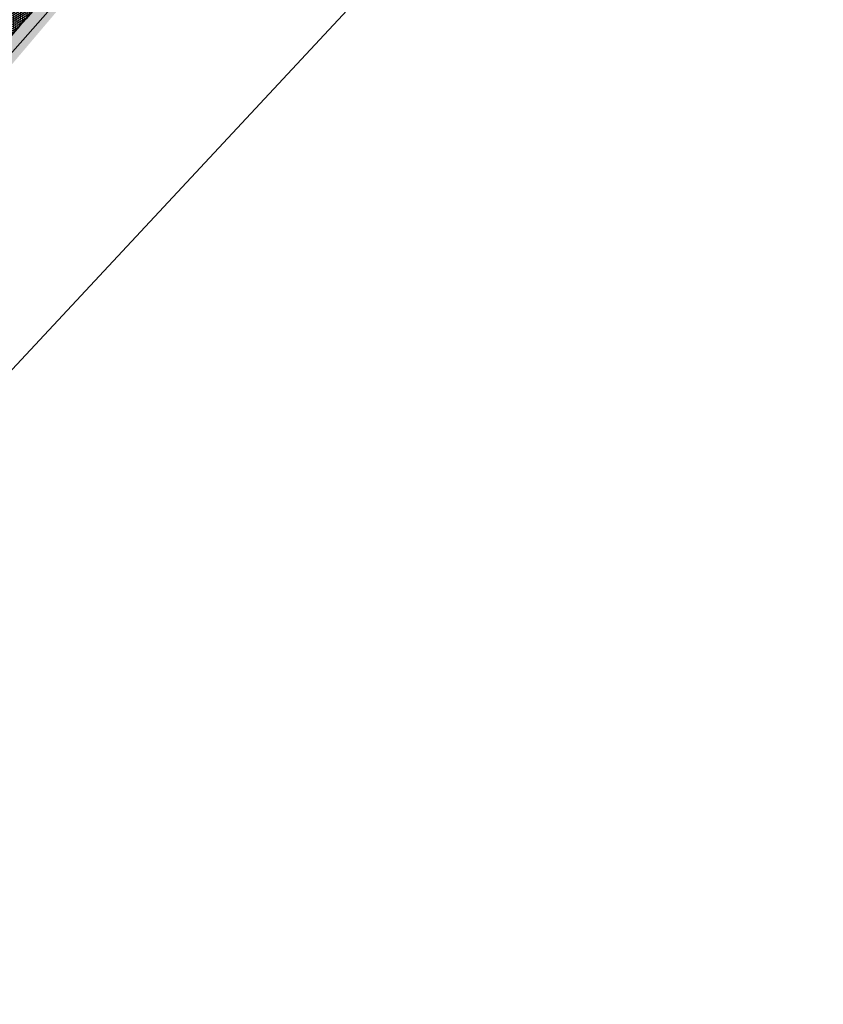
# Model space of a CAD drawing. Header units: metres. Extents: x 157685 to 160831, y 403691 to 406312.
# Tile 69 of 134: x 159728 to 159816, y 404799 to 404907. Entities that reach past the tile are written whole.
import ezdxf

# ---------------------------------------------------------------- set-up
doc = ezdxf.new("R2010")
doc.units = ezdxf.units.M
doc.linetypes.add('VW-1-3_STREEP', pattern=[4, 1, -3])
doc.linetypes.add('VW-30-270_STREEP', pattern=[3, 0.3, -2.7])
doc.layers.get('Defpoints').update_dxf_attribs({"color": 171})
for name, color, linetype, lineweight in [('B-WE-OG-HOOGTEPUNT-S', 7, 'Continuous', 25), ('N-WE-GR-DOORWORTELBARE RUIMTE-G', 80, 'Continuous', 35), ('N-WE-GR-GRAS-A', 62, 'Continuous', 18), ('N-WE-VH-GESLOTENVERHARDING_ASFALT-A-200', 253, 'Continuous', 18), ('N-WE-VH-HALFVERHARDING_GRASBETONSTEEN-A-200', 132, 'Continuous', 18), ('N-WE-VH-HALFVERHARDING_GRASBETONSTEEN-G', 7, 'Continuous', 35), ('N-WE-VH-KANTVERHARDING-G', 7, 'Continuous', 30), ('N-WE-VH-VERHARDING_ASFALT-A', 252, 'Continuous', 18), ('N-WE-VW-MARKERING_LANGS_STREEP_13_010-G', 7, 'VW-1-3_STREEP', 13), ('N-WE-VW-MARKERING_LANGS_STREEP_30270_010-G', 7, 'VW-30-270_STREEP', 13), ('N-WE-VW-MARKERING_LANGS_STREEP_DOORGETROKKEN_010-G', 7, 'Continuous', 13)]:
    doc.layers.add(name, color=color, linetype=linetype, lineweight=lineweight)
pattern_1 = [(0, (0, 0), (1, 1), [0.12, -0.8]), (45, (0.4, 0.2), (-0.1131370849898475, 1.866761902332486), [0.12, -0.8]), (29.99999999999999, (0.08, 0.12), (0.2274613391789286, 1.286025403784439), [0.12, -0.8]), (15, (0.32, 0.48), (0.3856270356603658, 0.7244941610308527), [0.12, -0.8]), (135, (0.16, 2), (-0.02828427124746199, -0.6505382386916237), [0.12, -0.8]), (150, (1.2, 0.4), (0.2156921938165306, -0.5864101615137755), [0.12, -0.8]), (165, (0.24, 0.04), (0.1434520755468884, -0.7010146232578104), [0.12, -0.8]), (85, (0.4, 0.4), (-0.872677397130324, 1.040016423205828), [0.12, -0.8]), (99.99999999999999, (0, 0), (-1.112117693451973, 0.7787131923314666), [0.12, -0.7999999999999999])]
pattern_2 = [(45, (0, 0), (-0.1979898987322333, 0.1979898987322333), [0.14, -0.14]), (135, (0, 0), (-0.1979898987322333, -0.1979898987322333), [0.14, -0.14]), (45, (-0.098994, 0.098994), (-0.1979898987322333, 0.1979898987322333), [0.14, -0.14]), (135, (0.098994, 0.098994), (-0.1979898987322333, -0.1979898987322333), [0.14, -0.14])]

# ---------------------------------------------------------------- blocks, each defined once
blk = doc.blocks.new('SOG-HOOGTEPUNT-SO')
for p, q in [((-0.5, 0), (0.5, 0)), ((0, 0.5), (0, -0.5))]:
    blk.add_line(p, q)

msp = doc.modelspace()

# ---------------------------------------------------------------- hatches: boundary and pattern name
at = {"layer": 'N-WE-GR-GRAS-A'}
h = msp.add_hatch(dxfattribs=at)
h.set_pattern_fill('AGR-GRAS_01-SO', color=256, scale=0.04, pattern_type=2)
h.set_pattern_definition(pattern_1)
edge = h.paths.add_edge_path()
edge.add_line((159578.5374166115, 404700.0819622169), (159578.6254720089, 404700.0345676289))
edge.add_line((159578.6254720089, 404700.0345676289), (159603.9219240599, 404747.0333756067))
edge.add_arc((160443.1779176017, 404295.3155573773), 953.100000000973, 142.3663853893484, 151.7092614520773, ccw=False)
edge.add_line((159688.3879633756, 404877.287837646), (159703.8794562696, 404897.3795561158))
edge.add_arc((159943.91390714, 404712.3037003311), 303.099999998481, 131.4605388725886, 142.3663853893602, ccw=False)
edge.add_line((159743.230164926, 404939.4504493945), (159776.7212754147, 404969.0397849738))
edge.add_arc((159712.5633914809, 405041.6577987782), 96.89999999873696, 311.4605388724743, 330.6998399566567)
edge.add_line((159797.0667715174, 404994.2364031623), (159804.3007044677, 405007.1270356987))
edge.add_arc((159370.9701621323, 405250.302386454), 496.900000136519, 330.6998399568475, 331.5438499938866)
edge.add_arc((159801.3297696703, 405017.0624706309), 7.400000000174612, 331.5438499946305, 413.6718235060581)
edge.add_line((159805.7135995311, 405023.0241847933), (159801.3814850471, 405026.2097204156))
edge.add_line((159801.3814850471, 405026.2097204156), (159800.3508178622, 405025.6653813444))
edge.add_line((159800.3508178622, 405025.6653813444), (159805.162, 405022.107))
edge.add_line((159805.162, 405022.107), (159806.4708960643, 405020.184))
edge.add_line((159806.4708960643, 405020.184), (159806.9923110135, 405018.7706630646))
edge.add_line((159806.9923110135, 405018.7706630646), (159807.143, 405017.767))
edge.add_line((159807.143, 405017.767), (159807.112, 405016.413))
edge.add_line((159807.112, 405016.413), (159806.6237197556, 405014.8311137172))
edge.add_line((159806.6237197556, 405014.8311137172), (159805.8507581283, 405013.4314217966))
edge.add_line((159805.8507581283, 405013.4314217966), (159803.555099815, 405009.2744050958))
edge.add_line((159803.555099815, 405009.2744050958), (159800.2669101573, 405003.320095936))
edge.add_line((159800.2669101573, 405003.320095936), (159797.2220407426, 404997.9073039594))
edge.add_line((159797.2220407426, 404997.9073039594), (159794.8245511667, 404994.0616845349))
edge.add_line((159794.8245511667, 404994.0616845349), (159792.0515868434, 404989.6137963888))
edge.add_line((159792.0515868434, 404989.6137963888), (159789.5682782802, 404985.630521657))
edge.add_line((159789.5682782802, 404985.630521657), (159787.111, 404981.689))
edge.add_line((159787.111, 404981.689), (159786.367, 404981.43))
edge.add_line((159786.367, 404981.43), (159785.402, 404981.455))
edge.add_line((159785.402, 404981.455), (159784.329, 404982.006))
edge.add_line((159784.329, 404982.006), (159784.072, 404983.158))
edge.add_line((159784.072, 404983.158), (159781.79, 404980.277))
edge.add_line((159781.79, 404980.277), (159782.34, 404980.26))
edge.add_line((159782.34, 404980.26), (159783.075, 404979.722))
edge.add_line((159783.075, 404979.722), (159783.322, 404978.725))
edge.add_line((159783.322, 404978.725), (159782.665, 404977.493))
edge.add_line((159782.665, 404977.493), (159781.7249177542, 404976.3647383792))
edge.add_line((159781.7249177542, 404976.3647383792), (159780.338, 404975.397))
edge.add_line((159780.338, 404975.397), (159779.141, 404975.529))
edge.add_line((159779.141, 404975.529), (159778.150478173, 404976.4076757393))
edge.add_line((159778.150478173, 404976.4076757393), (159774.507, 404973.806))
edge.add_line((159774.507, 404973.806), (159775.855, 404972.738))
edge.add_line((159775.855, 404972.738), (159776.065, 404971.807))
edge.add_line((159776.065, 404971.807), (159775.252, 404970.59))
edge.add_line((159775.252, 404970.59), (159764.5216861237, 404961.185172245))
edge.add_line((159764.5216861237, 404961.185172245), (159761.655257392, 404958.677158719))
edge.add_line((159761.655257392, 404958.677158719), (159755.1593899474, 404952.9940080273))
edge.add_line((159755.1593899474, 404952.9940080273), (159747.779, 404946.537))
edge.add_line((159747.779, 404946.537), (159741.4350387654, 404940.9845388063))
edge.add_line((159741.4350387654, 404940.9845388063), (159735.5817476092, 404935.8579777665))
edge.add_line((159735.5817476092, 404935.8579777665), (159732.2492128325, 404932.9780094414))
edge.add_line((159732.2492128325, 404932.9780094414), (159724.519, 404926.295))
edge.add_line((159724.519, 404926.295), (159723.154, 404926.405))
edge.add_line((159723.154, 404926.405), (159720.41, 404923.843))
edge.add_line((159720.41, 404923.843), (159720.646, 404922.925))
edge.add_line((159720.646, 404922.925), (159720.42, 404921.555))
edge.add_line((159720.42, 404921.555), (159719.235, 404919.179))
edge.add_line((159719.235, 404919.179), (159714.4242128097, 404913.4454319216))
edge.add_line((159714.4242128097, 404913.4454319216), (159710.805, 404909.132))
edge.add_line((159710.805, 404909.132), (159703.0021234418, 404899.5670897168))
edge.add_line((159703.0021234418, 404899.5670897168), (159699.2918910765, 404895.0190183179))
edge.add_line((159699.2918910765, 404895.0190183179), (159696.5018222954, 404891.4859407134))
edge.add_line((159696.5018222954, 404891.4859407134), (159692.6653099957, 404886.2984138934))
edge.add_line((159692.6653099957, 404886.2984138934), (159687.3868267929, 404879.1811481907))
edge.add_line((159687.3868267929, 404879.1811481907), (159682.7277324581, 404872.9545636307))
edge.add_line((159682.7277324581, 404872.9545636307), (159679.837, 404869.146))
edge.add_line((159679.837, 404869.146), (159678.661, 404867.936))
edge.add_line((159678.661, 404867.936), (159677.233, 404867.463))
edge.add_line((159677.233, 404867.463), (159675.5279320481, 404867.9588194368))
edge.add_line((159675.5279320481, 404867.9588194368), (159672.558, 404862.105))
edge.add_line((159672.558, 404862.105), (159672.186, 404860.193))
edge.add_line((159672.186, 404860.193), (159669.6009870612, 404856.140779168))
edge.add_line((159669.6009870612, 404856.140779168), (159666.726, 404851.634))
edge.add_line((159666.726, 404851.634), (159660.0205839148, 404842.0044224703))
edge.add_line((159660.0205839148, 404842.0044224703), (159655.1173813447, 404834.8968401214))
edge.add_line((159655.1173813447, 404834.8968401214), (159649.9080468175, 404827.1800241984))
edge.add_line((159649.9080468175, 404827.1800241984), (159641.553, 404814.478))
edge.add_line((159641.553, 404814.478), (159640.27, 404813.801))
edge.add_line((159640.27, 404813.801), (159636.523, 404808.465))
edge.add_line((159636.523, 404808.465), (159636.084, 404806.489))
edge.add_line((159636.084, 404806.489), (159635.2109538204, 404804.9644498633))
edge.add_line((159635.2109538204, 404804.9644498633), (159629.2305123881, 404795.2772049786))
edge.add_line((159629.2305123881, 404795.2772049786), (159624.0465019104, 404786.5030185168))
edge.add_line((159624.0465019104, 404786.5030185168), (159620.3577552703, 404780.0250190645))
edge.add_line((159620.3577552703, 404780.0250190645), (159618.6694383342, 404777.0600780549))
edge.add_line((159618.6694383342, 404777.0600780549), (159615.0388529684, 404770.9509728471))
edge.add_line((159615.0388529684, 404770.9509728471), (159611.3279794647, 404765.073519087))
edge.add_line((159611.3279794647, 404765.073519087), (159609.2164344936, 404761.0334352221))
edge.add_line((159609.2164344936, 404761.0334352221), (159606.3104729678, 404755.3371589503))
edge.add_line((159606.3104729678, 404755.3371589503), (159604.7152064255, 404752.2101117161))
edge.add_line((159604.7152064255, 404752.2101117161), (159603.494, 404750.206))
edge.add_line((159603.494, 404750.206), (159602.388, 404749.312))
edge.add_line((159602.388, 404749.312), (159598.336, 404741.032))
edge.add_line((159598.336, 404741.032), (159597.771, 404738.825))
edge.add_line((159597.771, 404738.825), (159593.1171575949, 404730.3842901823))
edge.add_line((159593.1171575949, 404730.3842901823), (159584.671339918, 404715.0844297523))
edge.add_line((159584.671339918, 404715.0844297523), (159578.646073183, 404703.7951198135))
edge.add_line((159578.646073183, 404703.7951198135), (159576.1567803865, 404699.5800294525))
edge.add_line((159576.1567803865, 404699.5800294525), (159571.2843468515, 404691.4808746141))
edge.add_line((159571.2843468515, 404691.4808746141), (159567.335, 404684.592))
edge.add_line((159567.335, 404684.592), (159561.5420968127, 404673.956253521))
edge.add_line((159561.5420968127, 404673.956253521), (159556.3644997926, 404664.4502066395))
edge.add_line((159556.3644997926, 404664.4502066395), (159553.689, 404659.538))
edge.add_line((159553.689, 404659.538), (159553.005, 404658.675))
edge.add_line((159553.005, 404658.675), (159551.85, 404658.95))
edge.add_line((159551.85, 404658.95), (159550.3501082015, 404657.3340753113))
edge.add_line((159550.3501082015, 404657.3340753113), (159553.1428222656, 404656.0222167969))
edge.add_line((159553.1428222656, 404656.0222167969), (159554.6966426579, 404655.9522638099))
edge.add_arc((159121.4782956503, 404899.1231974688), 496.7999991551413, 330.6939518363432, 331.7092614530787)
edge.add_line((159558.937509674, 404663.6668846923), (159578.5374166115, 404700.0819622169))
h = msp.add_hatch(dxfattribs=at)
h.set_pattern_fill('AGR-GRAS_01-SO', color=256, scale=0.04, pattern_type=2)
h.set_pattern_definition(pattern_1)
h.paths.add_polyline_path([(159704.4639187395, 404883.3207267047), (159721.6180946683, 404904.3603853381, -0.0430369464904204), (159745.9610024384, 404929.4628856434), (159773.6812360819, 404953.5185455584), (159775.2997676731, 404954.9231096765, -0.09611741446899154), (159783.0549792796, 404959.3953475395), (159785.0272446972, 404960.0740859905, 0.08825783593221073), (159791.1502515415, 404963.4790197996), (159790.1387252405, 404964.3106446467, 0.3683535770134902), (159780.5396265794, 404964.1401374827), (159747.3352101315, 404934.8040955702, 0.04762168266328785), (159708.7894318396, 404893.5937748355), (159693.2979389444, 404873.5020563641, 0.0386233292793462), (159613.2932527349, 404751.2882024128), (159613.6901172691, 404749.9327579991), (159615.6266714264, 404748.8767096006), (159620.0789692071, 404757.1282419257, -0.04733888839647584)])
h = msp.add_hatch(dxfattribs=at)
h.set_pattern_fill('AGR-GRAS_01-SO', color=256, scale=0.04, pattern_type=2)
h.set_pattern_definition(pattern_1)
h.paths.add_polyline_path([(159793.9000250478, 404961.2182975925, -0.09581380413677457), (159786.1661826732, 404956.7645814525), (159784.1939172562, 404956.0858430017, 0.09611741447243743), (159777.5937371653, 404952.2796831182), (159775.4923605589, 404950.456105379), (159748.2549719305, 404926.8194590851, 0.04303694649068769), (159724.3307382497, 404902.1486971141), (159707.1765623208, 404881.1090384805, 0.04733888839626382), (159623.1591887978, 404755.4662409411), (159618.6995055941, 404747.2010210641), (159621.3489687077, 404745.7562066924), (159621.6103145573, 404746.2973704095), (159621.556, 404747.585), (159624.7685934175, 404754.0281543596), (159630.2367502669, 404764.1828320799), (159635.0202635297, 404772.6052069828), (159641.5075452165, 404783.8974572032), (159646.3194300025, 404792.1666456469), (159649.656565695, 404797.507663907), (159653.8083214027, 404803.9509393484), (159657.0623061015, 404808.9910569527), (159660.6741433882, 404814.4008445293), (159665.0831042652, 404821.0045588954), (159667.4874102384, 404824.6057135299), (159670.6722117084, 404829.3758894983), (159674.3049944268, 404834.4830138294), (159677.0153072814, 404838.1755227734), (159680.8859720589, 404843.4488860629), (159687.7056934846, 404852.7158495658), (159700.1542615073, 404869.4781162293), (159708.1223452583, 404879.3854288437), (159714.6962872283, 404887.5593010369), (159721.8118727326, 404896.0126115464), (159728.3492239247, 404903.7436490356), (159735.346, 404912.018), (159743.5926566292, 404919.6907008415), (159750.8864662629, 404926.4039395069), (159758.966, 404933.436), (159770.6403699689, 404943.6288667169), (159777.82, 404949.918), (159781.4914207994, 404952.4711342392), (159784.861, 404954.222), (159789.856036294, 404955.3961002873), (159795.443, 404956.991), (159797.4035000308, 404958.3379208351)])
at = {"layer": 'N-WE-VH-GESLOTENVERHARDING_ASFALT-A-200', "true_color": 0xcf7363}
h = msp.add_hatch(dxfattribs=at)
h.set_pattern_fill('AVH-ASFALT-SO', color=23, scale=0.2, pattern_type=2)
h.set_pattern_definition([(31.64993266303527, (159085.9115677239, 404918.0168982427), (-0.1049455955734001, 0.1702539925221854), []), (91.64993266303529, (159085.9115677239, 404918.0168982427), (-0.1999170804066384, -0.00575855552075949), [])])
h.paths.add_polyline_path([(159748.2549719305, 404926.8194590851), (159775.4923605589, 404950.456105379), (159777.5937371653, 404952.2796831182, -0.09611741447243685), (159784.1939172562, 404956.0858430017), (159786.1661826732, 404956.7645814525, 0.1023391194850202), (159794.354074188, 404961.6217476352), (159791.6174876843, 404963.8716281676, -0.09595148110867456), (159785.0272446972, 404960.0740859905), (159783.0549792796, 404959.3953475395, 0.09611741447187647), (159775.2997676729, 404954.9231096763), (159773.1983910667, 404953.0995319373), (159745.9610024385, 404929.4628856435, 0.04303694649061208), (159721.6180946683, 404904.3603853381), (159704.4639187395, 404883.3207267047, 0.04733888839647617), (159620.0789692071, 404757.1282419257), (159566.8658552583, 404658.5073159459, -0.001756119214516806), (159565.0310872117, 404655.1352974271), (159568.4059524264, 404654.0108969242, 0.001466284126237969), (159569.9460748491, 404656.8453149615), (159623.1591887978, 404755.4662409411, -0.04733888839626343), (159707.1765623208, 404881.1090384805), (159724.3307382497, 404902.1486971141, -0.04303694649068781)])
at = {"layer": 'N-WE-VH-HALFVERHARDING_GRASBETONSTEEN-A-200'}
h = msp.add_hatch(dxfattribs=at)
h.set_pattern_fill('AVH-GRASBETONSTEEN_02-SO', color=256, scale=0.2, pattern_type=2)
h.set_pattern_definition(pattern_2)
h.paths.add_polyline_path([(159797.5900122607, 404993.9427722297), (159804.8239452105, 405006.8334047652, 0.00368270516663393), (159808.3632259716, 405013.2505823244, 0.3745212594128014), (159806.0690451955, 405023.5075670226), (159801.7369242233, 405026.693107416), (159801.3814850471, 405026.2097204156), (159805.7135995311, 405023.0241847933, -0.374521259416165), (159807.835716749, 405013.5364739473, -0.003682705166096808), (159804.3007044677, 405007.1270356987), (159797.0667715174, 404994.2364031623, -0.08414504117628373), (159776.7212754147, 404969.0397849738), (159743.230164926, 404939.4504493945, 0.04762168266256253), (159703.8794562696, 404897.3795561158), (159688.3879633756, 404877.287837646, 0.008607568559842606), (159668.8022656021, 404850.9610915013), (159669.2469259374, 404850.5516064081, -0.008626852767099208), (159688.8631223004, 404876.9214717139), (159704.3546151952, 404897.0131901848, -0.04762168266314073), (159743.6274273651, 404939.0008022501), (159777.118537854, 404968.5901378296, 0.0841450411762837)])
h = msp.add_hatch(dxfattribs=at)
h.set_pattern_fill('AVH-GRASBETONSTEEN_02-SO', color=256, scale=0.2, pattern_type=2)
h.set_pattern_definition(pattern_2)
h.paths.add_polyline_path([(159780.5396265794, 404964.1401374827, -0.3683535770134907), (159790.1387252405, 404964.3106446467), (159791.1502515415, 404963.4790197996, 0.007629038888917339), (159791.6174876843, 404963.8716281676), (159790.519768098, 404964.7741166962, 0.3683535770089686), (159780.1423641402, 404964.589784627), (159746.9379476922, 404935.2537427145, 0.04762168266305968), (159708.3142729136, 404893.960140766), (159692.8227800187, 404873.868422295, 0.008788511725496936), (159672.9525930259, 404847.1390793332), (159673.3972929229, 404846.7295578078, -0.008808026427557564), (159693.2979389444, 404873.5020563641), (159708.7894318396, 404893.5937748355, -0.04762168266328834), (159747.3352101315, 404934.8040955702)])
h.paths.add_polyline_path([(159794.354074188, 404961.6217476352, -0.006461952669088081), (159793.9000250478, 404961.2182975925), (159797.4035000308, 404958.3379208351), (159797.7845428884, 404958.8013928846)])
at = {"layer": 'N-WE-VH-VERHARDING_ASFALT-A'}
h = msp.add_hatch(dxfattribs=at)
h.set_pattern_fill('AVH-ASFALT', color=256, scale=0.2, angle=90, pattern_type=2)
h.set_pattern_definition([(355.6069263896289, (158844.5507043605, 404349.5946988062), (0.01531969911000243, 0.199412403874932), []), (55.60692638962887, (158844.5507043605, 404349.5946988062), (-0.1650363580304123, 0.112973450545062), [])])
h.paths.add_polyline_path([(159780.1423641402, 404964.589784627), (159776.8318438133, 404968.3368441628), (159743.6274273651, 404939.0008022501, 0.04762168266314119), (159704.3546151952, 404897.0131901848), (159688.8631223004, 404876.9214717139, 0.04078858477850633), (159604.4502564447, 404746.7490080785), (159579.7718625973, 404700.8985033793), (159581.4923918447, 404693.5453829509), (159608.8530263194, 404744.3792786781, -0.04078858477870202), (159692.8227800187, 404873.868422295), (159708.3142729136, 404893.960140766, -0.04762168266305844), (159746.9379476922, 404935.2537427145)])

# ---------------------------------------------------------------- linework, layer by layer
at = {"layer": 'Defpoints'}
msp.add_lwpolyline([(159642.5019089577, 404787.4039053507), (159653.6668522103, 404805.1671209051), (159667.9254728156, 404827.3715749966), (159679.0873603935, 404842.6683620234), (159696.9900310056, 404866.6085228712), (159709.0514810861, 404881.902996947), (159717.5996429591, 404892.8312869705), (159735.3084362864, 404912.9124054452), (159750.5375672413, 404927.2940710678), (159782.0013919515, 404954.1959113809), (159792.3758286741, 404957.9737676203), (159797.4267364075, 404958.6579742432), (159797.7030231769, 404958.8679199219), (159801.0993757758, 404962.7539939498), (159801.7167098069, 404963.5090785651), (159799.5556454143, 404965.6721689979), (159802.6555746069, 404969.5623042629), (159803.7314530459, 404973.4592231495), (159804.7905428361, 404978.1334488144), (159815.8168216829, 404999.5696150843), (159827.6760001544, 405021.2247355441)], dxfattribs=at)
msp.add_lwpolyline([(159683.1251758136, 404821.5808622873), (159796.9313058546, 404943.7363338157), (159758.950389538, 404979.1290424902), (159645.1442594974, 404856.973570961)], close=True, dxfattribs=at)
at = {"layer": 'N-WE-GR-DOORWORTELBARE RUIMTE-G', "const_width": 0.1}
msp.add_lwpolyline([(159773.550152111, 404953.6695985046), (159745.8299184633, 404929.613938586, 0.04303694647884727), (159721.4630864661, 404904.4867675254), (159704.3089105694, 404883.4471089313, 0.04733888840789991), (159619.9029566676, 404757.2232134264), (159615.6030367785, 404749.2540860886)], format="xyb", dxfattribs=at)
at = {"layer": 'N-WE-VH-HALFVERHARDING_GRASBETONSTEEN-G'}
for points in [[(159807.835716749, 405013.5364739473, -0.00368270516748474), (159804.3007044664, 405007.1270356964), (159797.0667715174, 404994.2364031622, -0.08414504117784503), (159776.7212754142, 404969.0397849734), (159743.2301649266, 404939.4504493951, 0.04762168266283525), (159703.8794562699, 404897.3795561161), (159688.387963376, 404877.2878376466, 0.04078858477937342), (159603.9219240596, 404747.0333756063), (159578.625472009, 404700.034567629)], [(159791.1502515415, 404963.4790197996), (159790.1387252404, 404964.3106446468, 0.3683535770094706), (159780.5396265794, 404964.1401374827), (159747.3352101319, 404934.8040955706, 0.04762168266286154), (159708.7894318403, 404893.5937748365), (159693.2979389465, 404873.5020563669, 0.03873763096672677), (159613.0851769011, 404750.9092928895, 0.03873763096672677)]]:
    msp.add_lwpolyline(points, format="xyb", dxfattribs=at)
at = {"layer": 'N-WE-VH-KANTVERHARDING-G'}
for points in [[(159808.3632259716, 405013.2505823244, -0.003682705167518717), (159804.8239452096, 405006.8334047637), (159797.5900122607, 404993.9427722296, -0.08414504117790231), (159777.1185378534, 404968.5901378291), (159743.6274273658, 404939.0008022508, 0.04762168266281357), (159704.354615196, 404897.0131901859), (159688.8631223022, 404876.9214717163, 0.04078858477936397), (159604.4502564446, 404746.7490080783), (159559.5538974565, 404663.3351225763, -0.04516852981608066), (159510.0919575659, 404588.5017704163), (159486.6444917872, 404559.1670087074, -0.02016670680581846), (159394.3004534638, 404452.7356426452), (159378.2814496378, 404435.7109974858)], [(159799.3294497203, 404957.5312500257), (159790.519768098, 404964.7741166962, 0.3683535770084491), (159780.1423641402, 404964.589784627), (159746.9379476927, 404935.2537427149, 0.04762168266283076), (159708.3142729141, 404893.9601407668), (159692.8227800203, 404873.8684222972, 0.04078858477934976), (159608.8530263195, 404744.3792786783), (159563.9566673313, 404660.9653931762, -0.04516852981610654), (159513.9976225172, 404585.3799470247), (159490.5501567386, 404556.0451853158, -0.02016670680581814), (159397.941900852, 404449.309294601), (159381.9228970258, 404432.2846494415)], [(159773.6812360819, 404953.5185455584), (159745.9610024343, 404929.4628856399, 0.04303694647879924), (159721.6180946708, 404904.3603853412), (159704.463918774, 404883.320726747, 0.0473388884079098), (159620.0789692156, 404757.1282419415), (159566.8658552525, 404658.5073159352, -0.04953312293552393), (159506.4313612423, 404568.982009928), (159456.552740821, 404508.8878821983, -0.01820139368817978), (159403.3825830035, 404449.3752596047), (159369.5069096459, 404414.1288596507, -0.1049384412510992), (159346.6593342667, 404398.6279704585), (159321.3924655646, 404388.3303108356, 0.02159958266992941), (159317.1932792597, 404386.4034822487), (159266.4712849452, 404360.4218841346, 0.07166867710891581), (159258.6755715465, 404354.8977700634, -0.07321687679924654), (159251.5295873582, 404349.8670519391), (159247.4561724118, 404347.8120840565, -0.04227475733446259), (159224.5165077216, 404338.5770418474), (159183.3511629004, 404325.9229432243, -0.1553543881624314), (159149.0702026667, 404326.2663017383), (159006.9274350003, 404373.096638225, 0.1327104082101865)], [(159775.4923605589, 404950.456105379), (159748.2549719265, 404926.8194590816, 0.04303694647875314), (159724.3307382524, 404902.1486971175), (159707.1765623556, 404881.1090385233, 0.04733888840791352), (159623.1591888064, 404755.4662409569), (159569.9460748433, 404656.8453149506, -0.04953312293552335), (159509.1245346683, 404566.7466538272), (159459.245914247, 404506.6525260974, -0.01820139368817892), (159405.9060386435, 404446.9499407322), (159372.0303652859, 404411.7035407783, -0.1049384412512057), (159347.9802859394, 404395.3868153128), (159322.7134172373, 404385.0891556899, 0.02159958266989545), (159318.7889440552, 404383.2883813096), (159268.0669497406, 404357.3067831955, 0.07166867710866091), (159261.0857138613, 404352.3598153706, -0.07321687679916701), (159253.1060315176, 404346.7421801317), (159249.0326165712, 404344.6872122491, -0.008097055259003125), (159244.6605079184, 404342.5696663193, -0.008097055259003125)]]:
    msp.add_lwpolyline(points, format="xyb", dxfattribs=at)
at = {"layer": 'N-WE-VW-MARKERING_LANGS_STREEP_13_010-G', "const_width": 0.1, "flags": 128}
for points in [[(158799.755988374, 404333.3379209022), (158842.5193889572, 404353.833066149, -0.05942676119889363), (158887.8579844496, 404369.2721047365), (158962.3527291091, 404385.1109561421, -0.04343754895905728), (158976.500963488, 404386.8553766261, -0.08918120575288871), (159005.2994184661, 404382.7372438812), (159140.8502955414, 404337.8280595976, 0.1551991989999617), (159194.0704367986, 404337.1901518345), (159205.7540358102, 404340.7526233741, 0.04429900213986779), (159246.3717878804, 404357.2046336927), (159334.1556177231, 404402.1706138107, 0.08581840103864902), (159378.4999364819, 404435.5054166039), (159382.2379869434, 404439.47813447), (159394.5189403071, 404452.5300617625, 0.020166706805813), (159486.8788316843, 404558.9796993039), (159510.3262974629, 404588.3144610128, 0.04516852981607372), (159559.818063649, 404663.1929388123), (159604.7144226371, 404746.6068243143, -0.04078858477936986), (159689.1007017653, 404876.7382887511), (159704.5921946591, 404896.8300072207, -0.04762168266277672), (159743.8260585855, 404938.7759786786), (159774.6323000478, 404965.9932373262)], [(159777.5456031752, 404962.6958649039), (159746.7393164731, 404935.4785662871, 0.04762168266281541), (159708.0766934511, 404894.1433237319), (159692.5852005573, 404874.0516052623, 0.0407885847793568), (159608.588860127, 404744.5214624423), (159563.6925011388, 404661.1075769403, -0.04516852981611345), (159513.7632826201, 404585.5672564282), (159490.3158168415, 404556.2324947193, -0.02016670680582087), (159397.7234140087, 404449.5148754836), (159385.442460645, 404436.4629481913), (159381.7044101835, 404432.4902303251, -0.0858184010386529), (159336.1615963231, 404398.2544869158), (159248.3777664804, 404353.2885067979, -0.04425765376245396), (159207.0786106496, 404336.5565294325), (159195.3537162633, 404332.9814473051, -0.1551991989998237), (159139.4665064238, 404333.6513231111), (159003.9156293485, 404378.5605073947, 0.1331344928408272), (158963.2677895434, 404380.8071596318), (158888.773044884, 404364.9683082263, 0.05942676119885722), (158844.4210459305, 404349.8652328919), (158801.657699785, 404329.3701137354)]]:
    msp.add_lwpolyline(points, format="xyb", dxfattribs=at)
at = {"layer": 'N-WE-VW-MARKERING_LANGS_STREEP_30270_010-G', "const_width": 0.1, "flags": 128}
msp.add_lwpolyline([(159792.9871328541, 404962.7455764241, -0.09940442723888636), (159785.5967136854, 404958.4193337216), (159783.6244482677, 404957.7405952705, 0.09611741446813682), (159776.4467524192, 404953.6013963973), (159774.3453758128, 404951.7778186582), (159747.1079871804, 404928.1411723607, 0.04303694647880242), (159722.9744164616, 404903.2545412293), (159705.8202405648, 404882.2148826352, 0.04733888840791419), (159621.619079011, 404756.2972414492), (159568.4059650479, 404657.6763154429, -0.04953312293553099), (159507.7779479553, 404567.8643318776), (159457.899327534, 404507.7702041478, -0.01820139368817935), (159404.6443108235, 404448.1626001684), (159370.7686374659, 404412.9162002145, -0.104938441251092), (159347.3198101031, 404397.0073928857), (159322.0529414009, 404386.7097332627, 0.021599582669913), (159317.9911116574, 404384.8459317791), (159267.2691173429, 404358.8643336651, 0.07166867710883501), (159259.8806427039, 404353.6287927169, -0.07321687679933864), (159252.3178094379, 404348.3046160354), (159248.2443944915, 404346.2496481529, -0.0422747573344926), (159225.0307065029, 404336.9042897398), (159183.8653616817, 404324.2501911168, -0.1553543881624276), (159148.5226017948, 404324.604184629), (159006.3798341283, 404371.4345211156, 0.1327104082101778), (158958.5888129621, 404374.0360341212), (158889.7091228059, 404359.3910389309, 0.06078308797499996), (158843.4892124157, 404343.5123458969), (158697.8283415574, 404272.730896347, 0.2964777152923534), (158667.8835065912, 404223.0035187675), (158671.599814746, 404115.0876769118), (158672.0481688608, 404104.0965963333)], format="xyb", dxfattribs=at)
at = {"layer": 'N-WE-VW-MARKERING_LANGS_STREEP_DOORGETROKKEN_010-G', "const_width": 0.1, "flags": 128}
for points in [[(159773.7795490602, 404953.4052558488), (159746.0593154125, 404929.3495959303, 0.04303694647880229), (159721.7343508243, 404904.2655987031), (159704.5801749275, 404883.2259401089, 0.0473388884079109), (159620.2109786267, 404757.0570133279), (159566.9978646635, 404658.4360873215, -0.04953312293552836), (159506.5467829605, 404568.8862089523), (159456.6681625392, 404508.7920812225, -0.01820139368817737), (159403.4907311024, 404449.2713173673), (159369.6150577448, 404414.0249174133, -0.1049384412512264), (159346.7159464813, 404398.4890638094), (159321.4490777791, 404388.1914041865, 0.02159958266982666), (159317.2616648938, 404386.2699779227), (159266.5396705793, 404360.2883798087, 0.07166867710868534), (159258.77886336, 404354.7890005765, -0.07321687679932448), (159251.5971492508, 404349.7331288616), (159247.5237343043, 404347.6781609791, -0.04227475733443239), (159224.5605819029, 404338.4336630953), (159183.3952370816, 404325.7795644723, -0.1553543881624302), (159149.0232654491, 404326.1238345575), (159006.8804977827, 404372.9541710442, 0.1327104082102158)], [(159775.3940475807, 404950.5693950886), (159748.1566589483, 404926.9327487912, 0.04303694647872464), (159724.2144820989, 404902.2434837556), (159707.0603062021, 404881.2038251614, 0.04733888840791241), (159623.0271793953, 404755.5374695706), (159569.8140654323, 404656.9165435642, -0.04953312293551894), (159509.00911295, 404566.8424548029), (159459.1304925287, 404506.7483270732, -0.01820139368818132), (159405.7978905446, 404447.0538829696), (159371.922217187, 404411.8074830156, -0.1049384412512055), (159347.9236737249, 404395.5257219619), (159322.6568050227, 404385.228062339, 0.02159958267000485), (159318.720558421, 404383.4218856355), (159267.9985641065, 404357.4402875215, 0.07166867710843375), (159260.9824220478, 404352.4685848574, -0.07321687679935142), (159253.0384696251, 404346.8761032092), (159248.9650546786, 404344.8211353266, -0.008097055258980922), (159244.5973181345, 404342.7057069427, -0.008097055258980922)]]:
    msp.add_lwpolyline(points, format="xyb", dxfattribs=at)

# ---------------------------------------------------------------- block references
at = {"layer": 'B-WE-OG-HOOGTEPUNT-S', "xscale": 0.2, "yscale": 0.2, "zscale": 0.2}
msp.add_blockref('SOG-HOOGTEPUNT-SO', (159728.1148214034, 404906.7335839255, 7.726075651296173), dxfattribs=at)

doc.saveas('drawing.dxf')
